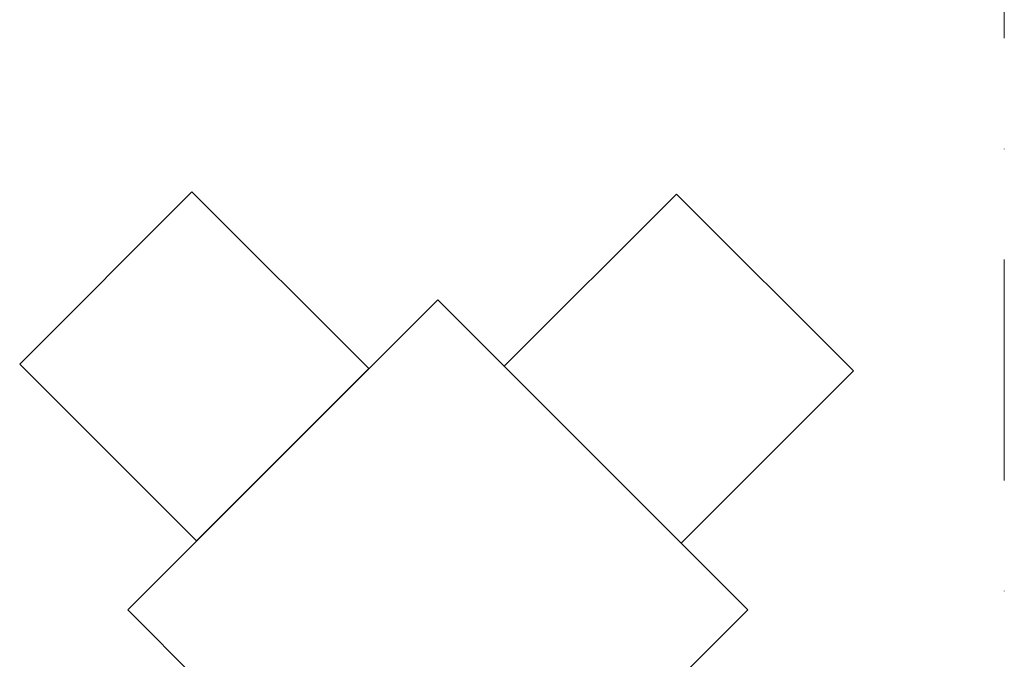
# Model space of a CAD drawing. Header units: metres. Extents: x 10441 to 19716, y -6570 to 1447.
# Tile 7 of 57: x 16173 to 16456, y -5825 to -5641. Entities that reach past the tile are written whole.
import ezdxf
from ezdxf.enums import TextEntityAlignment as Align

# ---------------------------------------------------------------- set-up
doc = ezdxf.new("R2010")
doc.units = ezdxf.units.M
doc.header["$MEASUREMENT"] = 0
doc.linetypes.add('DASHDOT', pattern=[25.4, 12.7, -6.35, 0, -6.35])
doc.layers.get('0').update_dxf_attribs({"color": 8})
for name, color, linetype, lineweight in [('#elektryczne', 8, 'Continuous', 20), ('A_OSIE', 8, 'Continuous', 13), ('A_OZACZENIE DRZWI', 8, 'Continuous', 13), ('A_OZNACZENIA OKIEN', 8, 'Continuous', 13)]:
    doc.layers.add(name, color=color, linetype=linetype, lineweight=lineweight)
doc.styles.add('m1_romans', font='romans.shx', dxfattribs={"width": 0.8})

# ---------------------------------------------------------------- blocks, each defined once
blk = doc.blocks.new('podkład')
at = {"color": 8}
for p, q in [((12040.03, -3446.17), (11990.52, -3495.68)), ((12090.86, -3497), (12040.03, -3446.17)), ((12179.3, -3446.82), (12129.78, -3496.34)), ((12230.12, -3497.65), (12179.3, -3446.82)), ((12110.65, -3477.2), (12021.55, -3566.3)), ((12199.74, -3566.3), (12110.65, -3477.2)), ((11990.52, -3495.68), (12041.34, -3546.51)), ((12041.34, -3546.51), (12090.86, -3497)), ((12129.78, -3496.34), (12180.61, -3547.17)), ((12180.61, -3547.17), (12230.12, -3497.65)), ((12021.55, -3566.3), (12110.65, -3655.4)), ((12110.65, -3655.4), (12199.74, -3566.3))]:
    blk.add_line(p, q, dxfattribs=at)
at = {"layer": 'A_OSIE', "color": 8, "linetype": 'DASHDOT', "ltscale": 5}
blk.add_line((12273.49, -3783.35), (12273.49, -2044.7), dxfattribs=at)
at = {"layer": 'A_OZACZENIE DRZWI', "color": 8, "ltscale": 0.1, "style": 'm1_romans', "width": 0.8}
for rotation, p in [(98.4861, (12735.07, -773.13)), (360, (12573.8, -1012.7)), (90, (11565.29, -1150.14)), (90, (11872.29, -1150.14)), (90, (12230.03, -1245.64)), (90, (12385.87, -1249.44)), (90, (11565.29, -1370.89)), (90, (11872.29, -1370.89)), (90, (12230.03, -1370.89)), (90, (12389.3, -1370.89)), (90, (11748.79, -1556.15)), (90, (11986.6, -1556.15)), (90, (12389.3, -1556.15)), (360, (12235.05, -1664.2)), (360, (12235.05, -1880.2)), (90, (11745.78, -2001.94))]:
    blk.add_attdef('SZEROKOSC', text='', height=10, rotation=rotation, dxfattribs=at).set_placement(p, align=Align.BOTTOM_CENTER)
for rotation, p in [(98.4861, (12738.56, -773.47)), (360, (12572.95, -1016.09)), (90, (11568.68, -1150.99)), (90, (11875.68, -1150.99)), (90, (12233.42, -1246.49)), (90, (12389.27, -1250.29)), (90, (11568.68, -1371.74)), (90, (11875.68, -1371.74)), (90, (12233.42, -1371.74)), (90, (12392.69, -1371.74)), (90, (11752.19, -1557)), (90, (11990, -1557)), (90, (12392.69, -1557)), (360, (12234.2, -1667.59)), (360, (12234.2, -1883.59)), (90, (11749.18, -2002.79))]:
    blk.add_attdef('WYSOKOSC', text='', height=10, rotation=rotation, dxfattribs=at).set_placement(p, align=Align.TOP_CENTER)
at = {"layer": 'A_OZNACZENIA OKIEN', "color": 8, "ltscale": 0.1, "style": 'm1_romans', "width": 0.8}
for rotation, p in [(278.8676, (13403.28, -587.56)), (278.8676, (13013.44, -645.27)), (278.8676, (12475.3, -724.92)), (278.8676, (12253.72, -757.72)), (0, (14011.09, -903.42)), (278.8676, (11051.11, -935.72)), (278.8676, (10670.26, -992.09)), (0, (14011.09, -1578.09)), (90, (10823, -2081.55)), (90, (11208, -2081.55)), (90, (11974, -2081.55)), (90, (13179.19, -2081.55)), (90, (13543.19, -2081.55))]:
    blk.add_attdef('WYSOKOSC', text='', height=10, rotation=rotation, dxfattribs=at).set_placement(p, align=Align.TOP_CENTER)
for rotation, p in [(278.8676, (13373.71, -593.04)), (278.8676, (12983.87, -650.74)), (278.8676, (12445.73, -730.4)), (278.8676, (12224.15, -763.19)), (0, (14017.48, -900.03)), (278.8676, (11021.54, -941.2)), (278.8676, (10640.69, -997.57)), (0, (14017.48, -1574.7)), (90, (10819.6, -2080.7)), (90, (11204.6, -2080.7)), (90, (11970.6, -2080.7)), (90, (13175.8, -2080.7)), (90, (13539.8, -2080.7))]:
    blk.add_attdef('SZEROKOSC', text='', height=10, rotation=rotation, dxfattribs=at).set_placement(p, align=Align.BOTTOM_CENTER)

msp = doc.modelspace()

# ---------------------------------------------------------------- block references
at = {"layer": '#elektryczne', "color": 8, "linetype": 'Continuous', "lineweight": 18}
msp.add_blockref('podkład', (4182.37, -2244.78), dxfattribs=at)

doc.saveas('drawing.dxf')
